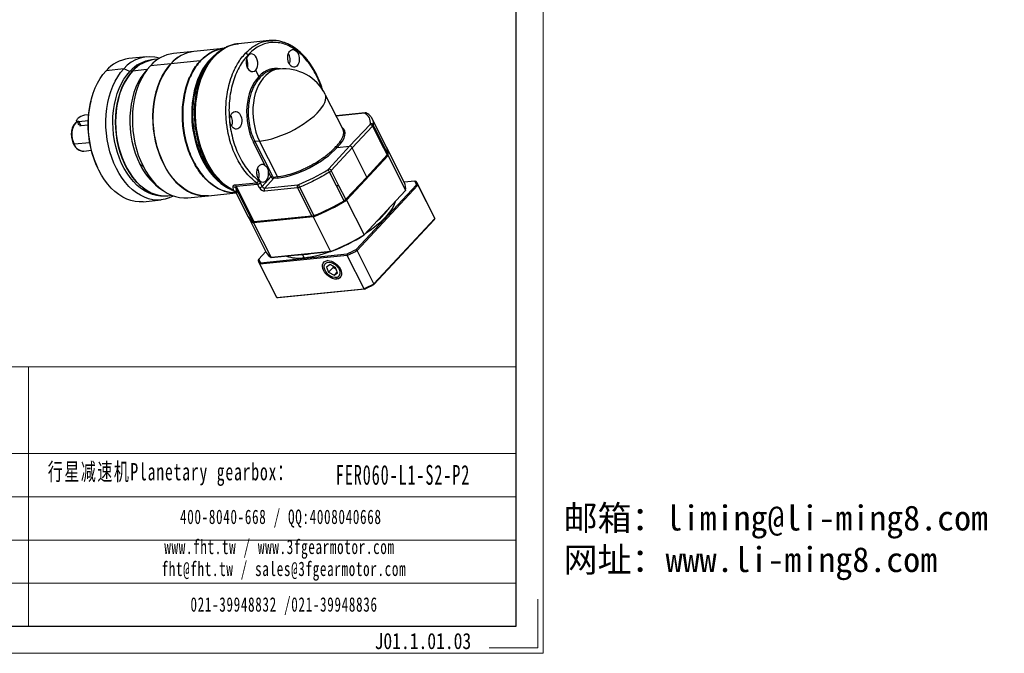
# Model space of a CAD drawing. Header units: millimetres. Extents: x 821 to 1414, y 1003 to 1351.
# Tile 7 of 8: x 1200 to 1414, y 1003 to 1140. Entities that reach past the tile are written whole.
import ezdxf

# ---------------------------------------------------------------- set-up
doc = ezdxf.new("R2010")
doc.units = ezdxf.units.MM
doc.layers.get('0').update_dxf_attribs({"lineweight": 18})
for name, color, linetype, lineweight in [('6文字层', 3, 'Continuous', 35), ('SLD-0', 7, 'Continuous', 18), ('图框_外框线', 7, 'Continuous', 18), ('尺寸线', 7, 'Continuous', 18)]:
    doc.layers.add(name, color=color, linetype=linetype, lineweight=lineweight)
doc.styles.add('标准', font='txt', dxfattribs={"width": 0.667})
doc.styles.add('样式 1', font='txt', dxfattribs={"width": 0.8})

# ---------------------------------------------------------------- blocks, each defined once
blk = doc.blocks.new('FG60L1')
at = {"color": 0, "linetype": 'Continuous', "lineweight": 25}
for p, q in [((51.87, 31.8), (41.48, 30.75)), ((53.22, 31.82), (51.86, 31.8)), ((26.34, 28.1), (19.43, 27.4)), ((36.37, 29.11), (26.42, 28.1)), ((44.83, 26.79), (44.75, 26.94)), ((10.35, 26.29), (4.35, 25.69)), ((18.54, 23.97), (11.64, 23.28)), ((12.86, 25.34), (12.02, 25.26)), ((14.21, 25.48), (12.94, 25.35)), ((28.55, 24.95), (18.59, 23.94)), ((28.66, 24.96), (28.55, 24.95)), ((32.75, 26.11), (32.08, 25.38)), ((32.86, 26.22), (32.74, 26.07)), ((32.97, 26.34), (32.86, 26.22)), ((44.29, 25.64), (44.24, 25.74)), ((2.62, 22.2), (-3.38, 21.6)), ((4.67, 21.37), (2.62, 22.2)), ((5.51, 21.45), (4.67, 21.37)), ((10.43, 21.95), (5.59, 21.46)), ((11.52, 23.15), (10.31, 21.83)), ((48.43, 19.65), (47.34, 21.83)), ((55.26, 22.16), (53.76, 22.01)), ((53.89, 21.99), (53.76, 21.98)), ((76.95, 1.61), (70.9, 13.58)), ((-8.54, 11.36), (-8.58, 11.18)), ((0.69, 11.73), (0.68, 11.67)), ((84.42, 7.28), (74.59, 6.29)), ((84.19, 7.17), (74.63, 6.2)), ((84.41, 7.28), (84.42, 7.28)), ((-13.35, 4.6), (-12.65, 3.21)), ((-12.65, 4.4), (-9.45, 4.72)), ((-11.88, 2.87), (-12.65, 4.4)), ((-9.33, 6.62), (-10.71, 6.48)), ((38.61, 4.39), (38.57, 4.78)), ((91.71, -4.33), (86.84, 5.32)), ((-9.48, 3.11), (-11.88, 2.87)), ((79.18, -3.99), (86.11, 3.31)), ((86.98, 2.75), (80.05, -4.56)), ((86.98, 2.75), (89.58, -2.4)), ((86.98, 2.75), (86.98, 2.75)), ((-8.93, -2.8), (-14.22, -3.33)), ((50.6, -10.63), (46.59, -2.68)), ((48.66, -2.29), (47.06, -2.45)), ((47.06, -2.45), (52.98, -14.17)), ((54.74, -14.32), (48.66, -2.29)), ((89.58, -2.4), (91.88, -6.96)), ((92.11, -6.54), (89.6, -1.56)), ((-10.96, -5.63), (-8.38, -5.37)), ((72.09, -11.72), (79.18, -3.99)), ((80.05, -4.56), (72.96, -12.29)), ((74.98, -4.41), (79.18, -3.99)), ((85.05, -14.46), (80.05, -4.56)), ((97.78, -16.36), (91.83, -4.57)), ((2.84, -9.82), (2.87, -9.87)), ((16.11, -9.99), (16.04, -10.02)), ((92.2, -7.18), (78.15, -22.24)), ((91.88, -6.96), (85.05, -14.46)), ((92.2, -7.18), (98.15, -18.97)), ((-6.33, -11.18), (-6.25, -11.35)), ((8.07, -10.13), (9.14, -10.72)), ((47.66, -13.21), (47.69, -13.6)), ((48.13, -11.84), (47.93, -11.5)), ((52.51, -14.41), (51.66, -12.73)), ((74.76, -17.47), (72.38, -12.75)), ((75.56, -17.43), (72.96, -12.29)), ((40.34, -17.11), (47.58, -16.38)), ((48.91, -16.4), (49.54, -17.64)), ((49.54, -17.64), (52.51, -14.41)), ((53.38, -14.97), (50.41, -18.2)), ((54.71, -14.84), (53.38, -14.97)), ((53.41, -14.46), (54.74, -14.32)), ((85.05, -14.46), (77.87, -22)), ((101.28, -15.87), (97.72, -16.23)), ((107.74, -27.76), (102.04, -16.47)), ((14.32, -17.84), (15.76, -18.89)), ((31.35, -20.77), (40.65, -19.83)), ((36.36, -16.97), (37.16, -17.55)), ((39.5, -18.96), (40.03, -19.21)), ((39.76, -18.97), (39.71, -17.63)), ((40.11, -19.26), (40.32, -19.39)), ((40.58, -19.61), (40.77, -19.88)), ((40.59, -18.2), (46.35, -29.61)), ((40.59, -18.2), (40.8, -19.65)), ((40.66, -19.7), (44.84, -27.99)), ((40.77, -19.88), (40.7, -19.74)), ((40.73, -17.59), (47.97, -16.86)), ((46.82, -29.67), (40.73, -17.59)), ((48.6, -18.11), (47.97, -16.86)), ((61.51, -18.11), (50.34, -19.24)), ((50.41, -18.2), (61.58, -17.08)), ((61.51, -18.11), (66.36, -27.7)), ((62.22, -17.92), (67.06, -27.52)), ((77.28, -22.46), (74.76, -17.47)), ((77.87, -22), (75.56, -17.43)), ((81.37, -38.99), (101.83, -17.04)), ((102.34, -17.24), (81.73, -39.35)), ((98.11, -19.05), (84.09, -34.08)), ((84.1, -34.03), (98.15, -18.97)), ((102.34, -17.24), (108.04, -28.53)), ((9.24, -22.81), (15.24, -22.21)), ((16.67, -20.86), (17.51, -20.77)), ((17.59, -20.77), (18.86, -20.64)), ((24.36, -21.48), (31.27, -20.78)), ((78.15, -22.24), (84.1, -34.03)), ((44.97, -28.23), (50.92, -40.02)), ((66.8, -27.92), (46.63, -29.95)), ((46.63, -29.95), (52.58, -41.74)), ((66.36, -27.7), (46.82, -29.67)), ((66.8, -27.92), (72.75, -39.71)), ((107.84, -28.95), (87.38, -50.9)), ((87.43, -50.64), (108.04, -28.53)), ((50.78, -39.74), (48.37, -42.32)), ((52.58, -41.74), (72.75, -39.71)), ((72.8, -39.73), (52.67, -41.76)), ((87.43, -50.64), (81.73, -39.35)), ((78.37, -41.03), (48.78, -44.01)), ((48.92, -43.48), (78.3, -40.52)), ((63.35, -40.68), (63.34, -40.86)), ((63.81, -41.79), (63.34, -40.86)), ((71.94, -42.87), (71.64, -42.78)), ((84.07, -52.32), (78.37, -41.03)), ((48.48, -43.51), (54.18, -54.8)), ((54.48, -55.3), (48.78, -44.01)), ((70.75, -45.89), (70.83, -46.06)), ((72.54, -44.12), (71.39, -44.95)), ((71.39, -44.95), (72.07, -46.75)), ((72.07, -46.75), (73.63, -45.08)), ((74.37, -45.08), (72.54, -44.12)), ((73.45, -44.6), (73.63, -45.08)), ((73.63, -45.08), (74.55, -45.56)), ((73.92, -44.85), (73.79, -44.97)), ((73.9, -47.71), (74.94, -46.6)), ((75.05, -46.88), (74.37, -45.08)), ((74.55, -45.56), (74.55, -45.56)), ((74.88, -44.71), (75.2, -44.42)), ((72.07, -46.75), (73.9, -47.71)), ((73.25, -48.31), (73.42, -48.37)), ((73.9, -47.71), (75.05, -46.88)), ((74.83, -48.6), (74.8, -49.05)), ((54.48, -55.3), (84.07, -52.32)), ((84.31, -52.43), (54.93, -55.39))]:
    blk.add_line(p, q, dxfattribs=at)
at = {"color": 0, "linetype": 'Continuous', "lineweight": 25, "flags": 128}
for points in [[(39.76, -18.97), (38.37, -18.16), (37.02, -17.18), (35.72, -16.04), (34.48, -14.75), (33.31, -13.31), (32.21, -11.74), (31.21, -10.04), (30.29, -8.24), (29.48, -6.34), (28.77, -4.36), (28.17, -2.3), (27.69, -0.2), (27.32, 1.95), (27.08, 4.12), (26.95, 6.29), (26.95, 8.46), (27.08, 10.61), (27.33, 12.72), (27.7, 14.77), (28.18, 16.75), (28.78, 18.65), (29.49, 20.45), (30.31, 22.15), (31.23, 23.72), (32.24, 25.15), (33.33, 26.44), (34.5, 27.58), (35.74, 28.56), (37.04, 29.37), (38.39, 30), (39.79, 30.45), (41.21, 30.72), (41.48, 30.75)], [(26.19, -9), (25.35, -7.18), (24.61, -5.26), (23.97, -3.28), (23.46, -1.23), (23.05, 0.87), (22.77, 2.99), (22.62, 5.13), (22.59, 7.26), (22.68, 9.37), (22.89, 11.45), (23.23, 13.48), (23.69, 15.43), (24.26, 17.31), (24.95, 19.09), (25.74, 20.76), (26.63, 22.31), (27.62, 23.73), (28.69, 25), (29.85, 26.11), (31.07, 27.06), (32.35, 27.85), (33.68, 28.45), (35.05, 28.88), (36.45, 29.12), (36.48, 29.12)], [(33.38, 26.82), (32.32, 25.88), (31.2, 24.69), (30.17, 23.34), (29.23, 21.85), (28.38, 20.23), (27.64, 18.5), (27.01, 16.66), (26.49, 14.73), (26.1, 12.73), (25.82, 10.66), (25.67, 8.56), (25.64, 6.42), (25.74, 4.28), (25.97, 2.14), (26.32, 0.02), (26.78, -2.05), (27.37, -4.08), (28.06, -6.03), (28.87, -7.9), (29.77, -9.68), (30.77, -11.34), (31.85, -12.87), (33.02, -14.27), (34.25, -15.52), (35.54, -16.61), (36.88, -17.54), (38.24, -18.29)], [(18.54, 23.97), (17.47, 22.7), (16.49, 21.29), (15.59, 19.74), (14.8, 18.07), (14.11, 16.29), (13.54, 14.41), (13.08, 12.45), (12.74, 10.43), (12.53, 8.35), (12.44, 6.24), (12.47, 4.1), (12.63, 1.97), (12.91, -0.16), (13.31, -2.25), (13.82, -4.3), (14.46, -6.29), (15.2, -8.2), (16.04, -10.02)], [(31.35, -20.77), (30.02, -20.82), (28.59, -20.7), (27.16, -20.39), (25.75, -19.89), (24.36, -19.22), (23.01, -18.37), (21.7, -17.36), (20.45, -16.18), (19.26, -14.85), (18.14, -13.39), (17.1, -11.79), (16.16, -10.07), (15.31, -8.26), (14.56, -6.34), (13.93, -4.36), (13.41, -2.31), (13, -0.22), (12.72, 1.9), (12.56, 4.04), (12.52, 6.17), (12.61, 8.29), (12.82, 10.37), (13.15, 12.39), (13.61, 14.35), (14.18, 16.23), (14.86, 18.02), (15.65, 19.69), (16.54, 21.25), (17.52, 22.67), (18.59, 23.94)], [(16.19, -9.95), (15.35, -8.14), (14.61, -6.23), (13.98, -4.25), (13.46, -2.21), (13.06, -0.13), (12.78, 1.98), (12.63, 4.11), (12.6, 6.23), (12.69, 8.34), (12.9, 10.4), (13.24, 12.42), (13.69, 14.37), (14.27, 16.24), (14.95, 18.01), (15.74, 19.67), (16.63, 21.22), (17.61, 22.62), (18.5, 23.7)], [(9.24, -22.81), (7.87, -22.86), (6.46, -22.73), (5.04, -22.42), (3.64, -21.92), (2.26, -21.25), (0.92, -20.4), (-0.38, -19.39), (-1.62, -18.22), (-2.8, -16.89), (-3.9, -15.43), (-4.93, -13.84), (-5.86, -12.14), (-6.7, -10.33), (-7.44, -8.43), (-8.07, -6.46), (-8.58, -4.43), (-8.98, -2.35), (-9.26, -0.24), (-9.41, 1.88), (-9.44, 4), (-9.35, 6.09), (-9.14, 8.15), (-8.8, 10.16), (-8.35, 12.11), (-7.78, 13.97), (-7.1, 15.74), (-6.31, 17.4), (-5.42, 18.93), (-4.45, 20.34), (-3.38, 21.6)], [(19.48, -20.87), (19.35, -20.95), (18.03, -21.55), (16.67, -21.97), (15.28, -22.21), (13.87, -22.26), (12.46, -22.13), (11.04, -21.81), (9.64, -21.32), (8.26, -20.64), (6.92, -19.8), (5.62, -18.78), (4.38, -17.61), (3.2, -16.29), (2.1, -14.83), (1.07, -13.24), (0.14, -11.53), (-0.7, -9.73), (-1.44, -7.83), (-2.07, -5.85), (-2.58, -3.82), (-2.98, -1.74), (-3.26, 0.37), (-3.41, 2.49), (-3.44, 4.6), (-3.35, 6.7), (-3.14, 8.76), (-2.8, 10.77), (-2.35, 12.71), (-1.78, 14.58), (-1.1, 16.34), (-0.31, 18), (0.57, 19.54), (1.55, 20.94), (2.62, 22.2)], [(16.67, -20.86), (16.48, -20.88), (15.1, -20.9), (13.71, -20.73), (12.33, -20.38), (10.97, -19.84), (9.63, -19.13), (8.33, -18.25), (7.08, -17.2), (5.89, -16), (4.76, -14.65), (3.72, -13.17), (2.76, -11.56), (1.89, -9.84), (1.12, -8.02), (0.46, -6.12), (-0.09, -4.15), (-0.53, -2.14), (-0.84, -0.08), (-1.03, 1.99), (-1.1, 4.06), (-1.04, 6.12), (-0.86, 8.14), (-0.56, 10.12), (-0.13, 12.03), (0.4, 13.87), (1.06, 15.61), (1.82, 17.24), (2.68, 18.75), (3.63, 20.13), (4.67, 21.37)], [(5.51, 21.45), (4.47, 20.22), (3.51, 18.84), (2.65, 17.33), (1.9, 15.69), (1.24, 13.95), (0.7, 12.12), (0.28, 10.2), (-0.02, 8.23), (-0.2, 6.2), (-0.26, 4.14), (-0.19, 2.07), (0, 0), (0.31, -2.05), (0.75, -4.07), (1.3, -6.04), (1.96, -7.93), (2.73, -9.75), (3.59, -11.47), (4.56, -13.08), (5.6, -14.57), (6.73, -15.92), (7.92, -17.12), (9.17, -18.17), (10.47, -19.05), (11.81, -19.76), (13.17, -20.29), (14.55, -20.64), (15.94, -20.81), (17.32, -20.79), (17.51, -20.77)], [(5.59, 21.46), (4.55, 20.23), (3.6, 18.85), (2.74, 17.34), (1.98, 15.7), (1.33, 13.96), (0.79, 12.13), (0.37, 10.21), (0.06, 8.23), (-0.12, 6.21), (-0.18, 4.15), (-0.11, 2.08), (0.08, 0.01), (0.4, -2.04), (0.83, -4.06), (1.38, -6.03), (2.04, -7.93), (2.81, -9.74), (3.68, -11.46), (4.64, -13.07), (5.69, -14.56), (6.81, -15.91), (8, -17.11), (9.25, -18.16), (10.55, -19.04), (11.89, -19.75), (13.26, -20.28), (14.64, -20.64), (16.02, -20.8), (17.4, -20.78), (17.59, -20.77)], [(10.31, 21.83), (9.36, 20.68), (8.38, 19.25), (7.5, 17.68), (6.73, 15.99), (6.08, 14.18), (5.54, 12.28), (5.13, 10.3), (4.84, 8.25), (4.69, 6.15), (4.67, 4.03), (4.78, 1.9), (5.02, -0.23), (5.38, -2.33), (5.88, -4.39), (6.49, -6.39), (7.23, -8.3), (8.07, -10.13)], [(11.64, 23.28), (10.57, 22.01), (9.58, 20.59), (8.69, 19.04), (7.89, 17.37), (7.21, 15.59), (6.63, 13.71), (6.18, 11.76), (5.84, 9.73), (5.62, 7.65), (5.53, 5.54), (5.56, 3.41), (5.72, 1.27), (6, -0.85), (6.4, -2.95), (6.92, -5), (7.55, -6.98), (8.29, -8.9), (9.14, -10.72)], [(55.26, 22.16), (54.87, 22.11), (53.76, 21.84), (52.7, 21.39), (51.68, 20.76), (50.72, 19.97), (49.84, 19.02), (49.03, 17.92), (48.32, 16.69), (47.71, 15.34), (47.2, 13.89), (46.81, 12.35), (46.54, 10.74), (46.38, 9.08), (46.35, 7.39), (46.45, 5.69), (46.66, 3.99), (46.99, 2.33), (47.44, 0.72), (48, -0.83), (48.66, -2.29)], [(48.66, -2.29), (49.98, -2.11), (51.38, -1.83), (52.84, -1.45), (54.35, -0.98), (55.89, -0.42), (57.44, 0.22), (58.98, 0.93), (60.5, 1.71), (61.97, 2.54), (63.39, 3.42), (64.73, 4.34), (65.97, 5.28), (67.11, 6.24), (68.13, 7.19), (69.01, 8.14), (69.76, 9.07), (70.35, 9.97), (70.78, 10.83), (71.05, 11.64), (71.15, 12.39), (71.09, 13.07), (70.9, 13.58)], [(85.14, 7.13), (85.19, 7.1), (85.2, 7.09)], [(-13.22, 4.34), (-13.68, 3.93), (-14.17, 3.28), (-14.56, 2.49), (-14.83, 1.58), (-14.97, 0.6), (-14.97, -0.43), (-14.85, -1.45), (-14.59, -2.43), (-14.22, -3.33)], [(-12.65, 4.4), (-12.91, 4.39), (-13.11, 4.42), (-13.27, 4.49), (-13.36, 4.6), (-13.38, 4.74), (-13.34, 4.91), (-13.24, 5.1), (-13.08, 5.3)], [(89.6, -1.56), (88.26, 1.08), (87.21, 3.16)], [(40.67, -19.81), (40.03, -19.81), (38.61, -19.68), (37.18, -19.36), (35.77, -18.86), (34.38, -18.18), (33.03, -17.32), (31.72, -16.3), (30.47, -15.12), (29.28, -13.79), (28.17, -12.32), (27.14, -10.72), (26.19, -9)], [(9.14, -10.72), (10.08, -12.44), (11.11, -14.04), (12.23, -15.51), (13.42, -16.84), (14.67, -18.02), (15.98, -19.05), (17.33, -19.9), (18.72, -20.58), (20.13, -21.08), (21.55, -21.4), (22.98, -21.53), (24.36, -21.48)], [(16.04, -10.02), (16.99, -11.74), (18.02, -13.34), (19.13, -14.82), (20.32, -16.15), (21.57, -17.33), (22.88, -18.35), (24.23, -19.2), (25.62, -19.88), (27.03, -20.38), (28.46, -20.7), (29.89, -20.83), (31.27, -20.78)], [(98.15, -18.97), (98.13, -19.01), (98.11, -19.05)], [(94.68, -22.73), (94.65, -22.81), (94.3, -23.78), (93.79, -24.79), (93.12, -25.84), (92.29, -26.93), (91.32, -28.04), (90.21, -29.17), (88.97, -30.3), (87.61, -31.42), (86.14, -32.53), (84.58, -33.61), (84.44, -33.71)], [(84.09, -34.08), (84.1, -34.05), (84.1, -34.03)], [(72.75, -39.71), (72.78, -39.72), (72.8, -39.73)], [(52.67, -41.76), (52.62, -41.75), (52.58, -41.74)], [(63.34, -40.86), (61.89, -40.96), (60.59, -40.96)], [(66.46, -40.37), (64.88, -40.66), (63.34, -40.86)], [(74.8, -49.05), (74.13, -49.03), (73.42, -48.86), (72.7, -48.54), (72, -48.09), (71.36, -47.53), (70.82, -46.89), (70.4, -46.2), (70.12, -45.5), (69.99, -44.81), (70.03, -44.19), (70.22, -43.64), (70.57, -43.22), (71.05, -42.93), (71.64, -42.78)], [(71.56, -47.13), (71.07, -46.49), (70.73, -45.81), (70.55, -45.14), (70.56, -44.52), (70.76, -44), (71.11, -43.6), (71.62, -43.37), (72.23, -43.31), (72.91, -43.43), (73.61, -43.71), (74.28, -44.15), (74.88, -44.71)], [(71.64, -42.78), (72.31, -42.8), (73.02, -42.97), (73.74, -43.29), (74.44, -43.74), (75.08, -44.3), (75.62, -44.94), (76.04, -45.63), (76.33, -46.34), (76.45, -47.02), (76.41, -47.65), (76.22, -48.19), (75.87, -48.61), (75.39, -48.91), (74.8, -49.05)], [(74.88, -44.71), (75.37, -45.34), (75.71, -46.02), (75.89, -46.69), (75.88, -47.31), (75.69, -47.83), (75.33, -48.23), (74.82, -48.46), (74.21, -48.52), (73.53, -48.41), (72.83, -48.12), (72.16, -47.68), (71.56, -47.13)]]:
    blk.add_lwpolyline(points, dxfattribs=at)
at = {"color": 0, "linetype": 'Continuous', "lineweight": 25}
for centre, radius, start, end in [((20.97, 15.06), 12.44, 97.1347, 138.6383), ((27.88, 15.75), 12.44, 97.1347, 138.6383), ((27.84, 16), 12.19, 96.6756, 139.3306), ((54.89, 25.25), 4.17, 340.0121, 31.8897), ((5.75, 13.69), 12.08, 96.6533, 139.1198), ((11.47, 14.71), 11.6, 73.4934, 139.7638), ((13.47, 13.63), 11.71, 97.0972, 138.6758), ((14.31, 13.72), 11.71, 97.0972, 138.6758), ((14.39, 13.72), 11.71, 97.0972, 138.6758), ((40.45, 23.74), 4.28, 343.3125, 26.3325), ((56.84, 6.49), 15.75, 26.7858, 95.7611), ((25.34, 3.31), 34.83, 166.9329, 204.5894), ((33.27, 4.11), 33.46, 166.9329, 204.5894), ((84.47, 6.91), 0.374, 98.4388, 137.5667), ((84.78, 6.57), 0.671, 57.5573, 122.2723), ((-10.08, 2.28), 4.25, 98.3934, 134.7165), ((35.34, 4.27), 4.16, 338.7358, 32.4134), ((86.52, 2.79), 0.788, 28.6429, 112.0239), ((86.11, 2.35), 0.963, 24.5011, 89.7394), ((-14.28, -3.12), 0.217, 221.6891, 286.492), ((-10.94, -2.15), 3.49, 199.8969, 269.6054), ((47.18, -3.29), 0.853, 98.4321, 134.3015), ((87.95, -6.16), 4.18, 354.7235, 26.0252), ((88, -6.44), 4.26, 350.0336, 27.8653), ((91.35, -6.4), 0.776, 313.3196, 349.3954), ((27.19, -1.02), 21.18, 205.4737, 232.5739), ((44.34, -13.72), 4.23, 339.1446, 26.4952), ((69.88, -13.96), 2.78, 25.8893, 46.2121), ((72.06, -12.73), 1.01, 26.1488, 88.1089), ((47.36, -15.4), 1.01, 282.772, 344.1137), ((47.72, -15.17), 1.71, 278.4321, 314.3015), ((53.1, -15.02), 0.853, 98.4321, 134.3015), ((52.98, -14.69), 0.489, 324.2836, 27.989), ((54.31, -14.55), 0.489, 324.2836, 27.989), ((93.92, -18.23), 4.29, 350.1046, 25.833), ((97.78, -18.23), 4.22, 16.3671, 33.944), ((98.22, -18.4), 4.28, 15.6469, 34.6643), ((39.47, -18.2), 1.39, 25.6979, 51.285), ((48.35, -16.42), 1.71, 278.4321, 314.3015), ((51.21, -18.78), 0.979, 144.2836, 207.989), ((62.38, -17.65), 0.979, 144.2836, 207.989), ((64.17, -16.81), 2.25, 184.329, 209.5185), ((41.88, 36.13), 68.73, 291.2544, 301.8555), ((41.68, 36.54), 68.91, 291.6181, 301.1077), ((75.81, -19.96), 2.89, 300.3944, 315.2492), ((72.22, -10.03), 25.28, 309.9879, 324.0154), ((48.55, -26.05), 4.19, 207.6004, 238.268), ((48.69, -26.3), 4.19, 205.5717, 240.653), ((46.69, -28.92), 0.767, 243.7883, 280.1462), ((66.02, -25), 2.72, 277.0114, 292.3945), ((103.89, -29.7), 4.31, 15.679, 26.7487), ((47.83, 24.35), 68.73, 291.2544, 301.8555), ((47.94, 24.14), 68.54, 291.2719, 301.838), ((54.68, -38.04), 4.25, 207.7425, 240.4713), ((59.25, -3.94), 38.13, 276.8552, 289.9303), ((44.67, 30.6), 78.67, 295.3065, 297.8034), ((44.45, 31.04), 79.65, 295.2035, 297.9064), ((52.3, -41.58), 4.28, 195.6469, 214.6643), ((52.42, -41.13), 4.22, 196.3671, 213.944), ((61.85, -29.57), 12.37, 250.6054, 279.0715), ((75.81, -43.12), 2.74, 213.7556, 222.4208), ((75.87, -43.08), 2.81, 222.2268, 241.9806), ((50.15, 19.75), 79.65, 295.2035, 297.9064), ((50.69, 18.69), 78.67, 295.3065, 297.8034), ((57.99, -52.87), 4.27, 206.7956, 214.678)]:
    blk.add_arc(centre, radius, start, end, dxfattribs=at)
for centre, major_axis, ratio, start_param, end_param in [((46.09, 24.31), (-0.27, 2.99), 0.673394, 0.534036, 3.675629), ((46.09, 24.31), (-0.34, 2.98), 0.650773, 3.660124, 6.801717), ((55.16, 6.31), (-1.8, 16.02), 0.650773, 6.05863, 6.801311), ((55.17, 6.32), (-1.43, 16.06), 0.673394, 0.534442, 2.104832), ((83.8, 6.76), (0.666, 0.325), 0.364845, 0.221979, 0.779556), ((62.97, -5.62), (22.92, 11.19), 0.364845, 6.067264, 6.505164), ((85.55, 3.25), (0.666, 0.325), 0.364845, 5.509398, 6.068178), ((62.96, -5.63), (14.49, 7.07), 0.364845, 5.492351, 6.502778), ((62.96, -5.62), (14.3, 7.46), 0.387466, 3.911015, 5.481405), ((79.49, -4.61), (0.548, -0.512), 0.648275, 1.054443, 2.624935), ((49.68, -13.19), (-0.27, 2.99), 0.673394, 5.683802, 11.092233), ((62.95, -5.64), (22.61, 11.8), 0.387466, 4.468592, 4.906491), ((71.54, -11.77), (0.657, 0.343), 0.387466, 4.905528, 5.464629), ((47.72, -17.65), (-0.2, 2.23), 0.673394, 5.246425, 5.735602), ((53.26, -14.15), (0.274, -0.256), 0.648275, 4.196036, 5.766528), ((49.72, -17.99), (1.1, -1.02), 0.648275, 4.196036, 5.766528), ((61.96, -16.65), (0.657, 0.343), 0.387466, 3.911015, 4.468592)]:
    blk.add_ellipse(centre, major_axis=major_axis, ratio=ratio, start_param=start_param, end_param=end_param, dxfattribs=at)
for centre, major_axis, ratio in [((60.16, 25.78), (-0.34, 2.98), 0.650773), ((40.6, 4.8), (-0.27, 2.99), 0.673394)]:
    blk.add_ellipse(centre, major_axis=major_axis, ratio=ratio, dxfattribs=at)
for points, knots in [([(41.24, 30.71), (41.01, 30.68), (40.31, 30.61), (39.16, 30.31), (37.81, 29.82), (36.51, 29.17), (35.25, 28.37), (34.1, 27.47), (33.41, 26.77), (33.08, 26.45)], [0, 0, 0, 0, 0.07825, 0.234183, 0.390239, 0.546785, 0.704099, 0.862328, 1, 1, 1, 1]), ([(43.88, 27.51), (44.37, 28.01), (45.33, 28.98), (46.89, 30.1), (48.69, 31.05), (50.35, 31.64), (51.51, 31.72), (51.88, 31.75)], [0, 0, 0, 0, 0.209437, 0.410479, 0.603125, 0.876221, 1, 1, 1, 1]), ([(69.75, 15.37), (69.45, 16.25), (68.81, 18.12), (67.56, 20.75), (66.08, 23.24), (64.41, 25.45), (62.59, 27.34), (60.65, 28.89), (58.62, 30.06), (56.53, 30.84), (54.42, 31.21), (52.32, 31.17), (50.26, 30.72), (48.3, 29.86), (46.43, 28.63), (45.31, 27.51), (44.75, 26.94)], [0, 0, 0, 0, 0.0647, 0.136641, 0.208582, 0.280523, 0.352466, 0.424409, 0.496354, 0.5683, 0.640247, 0.712196, 0.784146, 0.856096, 0.928048, 1, 1, 1, 1]), ([(51.88, 31.75), (52.25, 31.82), (52.68, 31.9), (53.12, 31.85), (53.17, 31.84)], [0, 0, 0, 0, 0.881654, 1, 1, 1, 1]), ([(70.13, 14.78), (70.09, 14.94), (69.9, 15.59), (69.51, 16.72), (69.02, 18.01), (68.54, 19.12), (68, 20.29), (67.26, 21.7), (66.28, 23.32), (65.18, 24.88), (63.88, 26.44), (62.44, 27.89), (60.86, 29.17), (59.57, 29.99), (58.57, 30.51), (57.76, 30.88), (56.75, 31.27), (55.42, 31.63), (54.2, 31.85), (53.43, 31.82), (53.22, 31.82)], [0, 0, 0, 0, 0.016126, 0.066697, 0.118688, 0.154336, 0.18959, 0.2506, 0.320452, 0.391054, 0.460509, 0.549842, 0.632493, 0.708654, 0.74446, 0.779996, 0.827798, 0.891113, 0.969952, 1, 1, 1, 1]), ([(28.55, 24.95), (29.12, 25.51), (30.26, 26.64), (32.17, 27.88), (34.19, 28.7), (35.61, 29.1), (36.34, 29.1), (36.37, 29.1)], [0, 0, 0, 0, 0.24751, 0.49502, 0.74253, 0.99004, 1, 1, 1, 1]), ([(36.49, 29.11), (36.46, 29.11), (35.72, 29.11), (34.3, 28.71), (32.28, 27.89), (30.37, 26.65), (29.23, 25.52), (28.66, 24.96)], [0, 0, 0, 0, 0.00996, 0.25747, 0.50498, 0.75249, 1, 1, 1, 1]), ([(47.58, -16.38), (46.92, -15.83), (45.58, -14.73), (43.75, -12.64), (42.1, -10.25), (40.64, -7.59), (39.42, -4.69), (38.67, -2.3), (38.23, -0.53), (37.99, 0.54), (37.79, 1.62), (37.62, 2.71), (37.47, 3.8), (37.32, 5.34), (37.21, 7.4), (37.25, 10.05), (37.51, 12.92), (38.04, 15.94), (38.9, 19.03), (39.99, 21.73), (41.2, 24), (42.43, 25.88), (43.39, 26.96), (43.88, 27.51)], [0, 0, 0, 0, 0.062242, 0.124555, 0.186937, 0.24939, 0.311913, 0.374507, 0.395401, 0.416302, 0.437212, 0.458129, 0.479054, 0.499987, 0.545605, 0.596047, 0.65131, 0.711394, 0.776298, 0.84602, 0.895203, 0.94653, 1, 1, 1, 1]), ([(44.75, 26.94), (44.2, 26.31), (43.09, 25.05), (41.68, 22.76), (40.48, 20.22), (39.52, 17.44), (38.82, 14.48), (38.39, 11.39), (38.24, 8.21), (38.37, 5), (38.78, 1.81), (39.46, -1.31), (40.4, -4.3), (41.58, -7.11), (42.99, -9.7), (44.6, -12.02), (46.38, -14.06), (47.68, -15.14), (48.33, -15.67)], [0, 0, 0, 0, 0.062506, 0.125011, 0.187516, 0.25002, 0.312523, 0.375024, 0.437525, 0.500024, 0.562522, 0.62502, 0.687516, 0.750012, 0.812509, 0.875005, 0.937502, 1, 1, 1, 1]), ([(43.88, 27.51), (43.96, 27.51), (44.07, 27.5), (44.24, 27.44), (44.41, 27.35), (44.56, 27.22), (44.68, 27.07), (44.73, 26.99), (44.75, 26.94)], [0, 0, 0, 0, 0.239238, 0.368019, 0.499537, 0.739801, 0.869249, 1, 1, 1, 1]), ([(39.79, -19.78), (39.61, -19.78), (38.72, -19.8), (37.11, -19.43), (35, -18.65), (32.95, -17.43), (31, -15.84), (29.18, -13.9), (27.53, -11.65), (26.08, -9.11), (24.84, -6.34), (23.84, -3.38), (23.1, -0.28), (22.62, 2.9), (22.43, 6.12), (22.51, 9.3), (22.88, 12.41), (23.52, 15.39), (24.42, 18.18), (25.57, 20.74), (26.93, 23.05), (28.01, 24.31), (28.55, 24.95)], [0, 0, 0, 0, 0.012972, 0.064921, 0.11687, 0.168819, 0.220768, 0.272716, 0.324665, 0.376614, 0.428563, 0.480512, 0.532461, 0.584409, 0.636358, 0.688307, 0.740256, 0.792205, 0.844154, 0.896102, 0.948051, 1, 1, 1, 1]), ([(28.66, 24.96), (28.12, 24.32), (27.04, 23.06), (25.68, 20.75), (24.53, 18.2), (23.63, 15.4), (22.99, 12.42), (22.63, 9.32), (22.54, 6.13), (22.74, 2.91), (23.21, -0.27), (23.95, -3.37), (24.95, -6.33), (26.19, -9.1), (27.64, -11.63), (29.29, -13.89), (31.11, -15.83), (33.06, -17.42), (35.11, -18.63), (37.22, -19.43), (39.08, -19.82), (40.2, -19.77), (40.62, -19.76)], [0, 0, 0, 0, 0.051055, 0.102109, 0.153164, 0.204219, 0.255274, 0.306328, 0.357383, 0.408438, 0.459493, 0.510547, 0.561602, 0.612657, 0.663712, 0.714766, 0.765821, 0.816876, 0.867931, 0.918985, 0.97004, 1, 1, 1, 1]), ([(33.37, -14.22), (32.73, -13.44), (31.45, -11.88), (29.81, -9.08), (28.42, -6.02), (27.33, -2.72), (26.56, 0.74), (26.11, 4.29), (26.01, 7.85), (26.25, 11.36), (26.83, 14.74), (27.74, 17.91), (28.95, 20.81), (30.4, 23.36), (31.55, 24.73), (32.11, 25.38)], [0, 0, 0, 0, 0.077316, 0.154633, 0.231949, 0.309266, 0.386582, 0.463899, 0.541215, 0.618532, 0.695848, 0.773165, 0.850481, 0.927798, 1, 1, 1, 1]), ([(32.74, 26.07), (32.18, 25.41), (31.01, 24.03), (29.54, 21.46), (28.29, 18.54), (27.36, 15.34), (26.75, 11.93), (26.47, 8.39), (26.54, 4.79), (26.95, 1.19), (27.68, -2.33), (28.74, -5.69), (30.09, -8.85), (31.72, -11.69), (33.01, -13.58), (33.79, -14.39), (33.89, -14.49)], [0, 0, 0, 0, 0.071412, 0.147902, 0.224392, 0.300882, 0.377372, 0.453862, 0.530352, 0.606843, 0.683333, 0.759823, 0.836313, 0.912803, 0.989293, 1, 1, 1, 1]), ([(53.76, 21.98), (53.52, 21.96), (52.94, 21.91), (52, 21.61), (50.95, 21.12), (49.88, 20.39), (49.21, 19.72), (48.87, 19.37)], [0, 0, 0, 0, 0.134125, 0.328261, 0.537287, 0.761201, 1, 1, 1, 1]), ([(48.87, 19.37), (48.53, 18.98), (47.87, 18.23), (47.04, 16.92), (46.37, 15.58), (45.9, 14.36), (45.57, 13.31), (45.35, 12.45), (45.17, 11.62), (45.03, 10.82), (44.93, 10.07), (44.78, 8.53), (44.75, 6.17), (45.14, 3.05), (45.89, 0.12), (46.67, -1.6), (47.06, -2.45)], [0, 0, 0, 0, 0.079995, 0.155004, 0.225026, 0.29006, 0.330654, 0.369028, 0.405184, 0.43912, 0.470837, 0.500335, 0.630371, 0.756993, 0.880203, 1, 1, 1, 1]), ([(48.87, 19.37), (48.84, 19.37), (48.78, 19.37), (48.71, 19.4), (48.66, 19.42), (48.64, 19.44), (48.63, 19.44), (48.61, 19.46), (48.57, 19.49), (48.49, 19.56), (48.46, 19.62), (48.43, 19.65)], [0, 0, 0, 0, 0.201508, 0.359082, 0.460169, 0.48807, 0.496287, 0.500676, 0.630949, 0.75933, 1, 1, 1, 1]), ([(85.14, 7.13), (85.03, 7.19), (84.81, 7.3), (84.55, 7.29), (84.41, 7.28)], [0, 0, 0, 0, 0.485627, 1, 1, 1, 1]), ([(86.84, 5.32), (86.63, 5.66), (86.22, 6.35), (85.5, 6.87), (85.14, 7.13)], [0, 0, 0, 0, 0.500212, 1, 1, 1, 1]), ([(-13.24, 4.36), (-13.38, 4.27), (-13.71, 4.05), (-14.15, 3.54), (-14.57, 2.87), (-14.89, 2.09), (-15.1, 1.24), (-15.2, 0.32), (-15.18, -0.61), (-15.05, -1.54), (-14.81, -2.44), (-14.57, -2.99), (-14.44, -3.27)], [0, 0, 0, 0, 0.071672, 0.171101, 0.27261, 0.375537, 0.479076, 0.58266, 0.6862, 0.78977, 0.893493, 1, 1, 1, 1]), ([(-12.65, 3.21), (-12.65, 3.22), (-12.75, 3.31), (-12.73, 3.47), (-12.7, 3.63)], [0, 0, 0, 0, 0.026012, 1, 1, 1, 1]), ([(86.83, 5.33), (86.96, 5.02), (87.24, 4.36), (87.22, 3.57), (87.21, 3.16)], [0, 0, 0, 0, 0.481487, 1, 1, 1, 1]), ([(-11.88, 2.87), (-11.97, 2.87), (-12.15, 2.86), (-12.3, 2.91), (-12.37, 2.94)], [0, 0, 0, 0, 0.498371, 1, 1, 1, 1]), ([(74.55, -4.13), (74.88, -3.78), (75.52, -3.09), (76.21, -2.12), (76.71, -1.26), (76.98, -0.58), (77.12, -0.06), (77.18, 0.35), (77.19, 0.7), (77.15, 1.03), (77.07, 1.3), (77.02, 1.51), (76.95, 1.59), (76.93, 1.61)], [0, 0, 0, 0, 0.157742, 0.305652, 0.443729, 0.57197, 0.652016, 0.727686, 0.798981, 0.8659, 0.928443, 0.98661, 1, 1, 1, 1]), ([(-14.44, -3.27), (-14.37, -3.41), (-14.16, -3.8), (-13.73, -4.38), (-13.16, -4.94), (-12.52, -5.36), (-11.85, -5.6), (-11.28, -5.68), (-10.95, -5.62), (-10.84, -5.6)], [0, 0, 0, 0, 0.089892, 0.258472, 0.427716, 0.596162, 0.761945, 0.92357, 1, 1, 1, 1]), ([(89.58, -2.4), (89.61, -2.24), (89.66, -1.94), (89.62, -1.68), (89.6, -1.56)], [0, 0, 0, 0, 0.554154, 1, 1, 1, 1]), ([(54.74, -14.32), (55.51, -14.22), (57.06, -14), (59.71, -13.27), (61.81, -12.5), (63.23, -11.89), (63.96, -11.56), (64.68, -11.21), (65.62, -10.75), (66.81, -10.1), (68.29, -9.23), (69.73, -8.28), (71.08, -7.3), (72.3, -6.32), (73.5, -5.25), (74.19, -4.51), (74.55, -4.13)], [0, 0, 0, 0, 0.11978, 0.242973, 0.369579, 0.401816, 0.434267, 0.466932, 0.499812, 0.561, 0.631054, 0.709974, 0.775, 0.845013, 0.920014, 1, 1, 1, 1]), ([(74.98, -4.41), (74.95, -4.41), (74.89, -4.41), (74.8, -4.38), (74.76, -4.36), (74.73, -4.34), (74.71, -4.32), (74.66, -4.29), (74.6, -4.22), (74.57, -4.17), (74.55, -4.13)], [0, 0, 0, 0, 0.24065, 0.369037, 0.499325, 0.503713, 0.539825, 0.640911, 0.798486, 1, 1, 1, 1]), ([(91.84, -7.02), (91.9, -7.04), (92.02, -7.1), (92.14, -7.15), (92.2, -7.18)], [0, 0, 0, 0, 0.52185, 1, 1, 1, 1]), ([(50.6, -10.63), (50.74, -10.75), (51.02, -10.99), (51.41, -11.5), (51.57, -12.08), (51.63, -12.51), (51.66, -12.73)], [0, 0, 0, 0, 0.250929, 0.50133, 0.750497, 1, 1, 1, 1]), ([(72.38, -12.75), (71.52, -13.26), (69.84, -14.28), (67.25, -15.65), (64.71, -16.88), (63.04, -17.58), (62.22, -17.92)], [0, 0, 0, 0, 0.263479, 0.517972, 0.763479, 1, 1, 1, 1]), ([(36.39, -16.93), (36.07, -16.71), (35, -15.99), (34.04, -14.95), (33.37, -14.22)], [0, 0, 0, 0, 0.303408, 1, 1, 1, 1]), ([(33.89, -14.49), (34.46, -15.12), (35.72, -16.49), (37.59, -17.95), (38.88, -18.6), (39.4, -18.86)], [0, 0, 0, 0, 0.340144, 0.73565, 1, 1, 1, 1]), ([(47.97, -16.86), (47.92, -16.77), (47.81, -16.57), (47.66, -16.45), (47.58, -16.38)], [0, 0, 0, 0, 0.494908, 1, 1, 1, 1]), ([(101.74, -15.96), (101.65, -15.95), (101.5, -15.92), (101.35, -15.89), (101.28, -15.87)], [0, 0, 0, 0, 0.56, 1, 1, 1, 1]), ([(39.71, -17.63), (39.73, -17.52), (39.76, -17.34), (40.02, -17.17), (40.24, -17.13), (40.34, -17.11)], [0, 0, 0, 0, 0.495637, 0.756532, 1, 1, 1, 1]), ([(39.71, -17.63), (39.91, -17.7), (40.26, -17.81), (40.49, -18.08), (40.59, -18.2)], [0, 0, 0, 0, 0.56, 1, 1, 1, 1]), ([(39.76, -18.97), (40, -19.03), (40.43, -19.15), (40.69, -19.5), (40.8, -19.65)], [0, 0, 0, 0, 0.56, 1, 1, 1, 1]), ([(39.76, -18.97), (39.86, -19.07), (40, -19.21), (40.08, -19.24), (40.1, -19.24)], [0, 0, 0, 0, 0.748081, 1, 1, 1, 1]), ([(40.68, -19.73), (40.49, -19.66), (40.18, -19.55), (39.97, -19.26), (39.89, -19.15)], [0, 0, 0, 0, 0.634899, 1, 1, 1, 1]), ([(40.73, -17.59), (40.7, -17.6), (40.64, -17.61), (40.56, -17.67), (40.5, -17.86), (40.55, -18.06), (40.59, -18.2)], [0, 0, 0, 0, 0.092974, 0.193746, 0.438129, 1, 1, 1, 1]), ([(40.8, -19.65), (40.83, -19.75), (40.87, -19.97), (40.8, -19.91), (40.77, -19.88)], [0, 0, 0, 0, 0.502871, 1, 1, 1, 1]), ([(49.54, -17.64), (49.59, -17.72), (49.69, -17.88), (49.92, -18.08), (50.18, -18.2), (50.34, -18.2), (50.41, -18.2)], [0, 0, 0, 0, 0.250039, 0.5, 0.749961, 1, 1, 1, 1]), ([(101.83, -17.04), (101.93, -17.08), (102.1, -17.15), (102.27, -17.21), (102.34, -17.24)], [0, 0, 0, 0, 0.56, 1, 1, 1, 1]), ([(78.15, -22.24), (78.1, -22.19), (78, -22.11), (77.91, -22.02), (77.87, -21.99)], [0, 0, 0, 0, 0.607423, 1, 1, 1, 1]), ([(46.63, -29.95), (46.65, -29.87), (46.67, -29.78), (46.69, -29.68), (46.7, -29.67)], [0, 0, 0, 0, 0.821269, 1, 1, 1, 1]), ([(66.77, -27.6), (66.77, -27.65), (66.78, -27.75), (66.79, -27.86), (66.8, -27.92)], [0, 0, 0, 0, 0.426682, 1, 1, 1, 1]), ([(108.04, -28.53), (108, -28.61), (107.94, -28.75), (107.87, -28.89), (107.84, -28.95)], [0, 0, 0, 0, 0.56, 1, 1, 1, 1]), ([(81.73, -39.35), (81.66, -39.28), (81.54, -39.16), (81.42, -39.04), (81.37, -38.99)], [0, 0, 0, 0, 0.56, 1, 1, 1, 1]), ([(48.37, -42.32), (48.34, -42.39), (48.27, -42.53), (48.21, -42.67), (48.18, -42.73)], [0, 0, 0, 0, 0.56, 1, 1, 1, 1]), ([(78.3, -40.52), (78.31, -40.62), (78.34, -40.78), (78.36, -40.95), (78.37, -41.03)], [0, 0, 0, 0, 0.56, 1, 1, 1, 1]), ([(48.78, -44.01), (48.8, -43.91), (48.85, -43.74), (48.9, -43.56), (48.92, -43.48)], [0, 0, 0, 0, 0.56, 1, 1, 1, 1]), ([(84.07, -52.32), (84.11, -52.34), (84.2, -52.38), (84.28, -52.41), (84.31, -52.43)], [0, 0, 0, 0, 0.56, 1, 1, 1, 1]), ([(87.38, -50.9), (87.39, -50.85), (87.4, -50.76), (87.42, -50.68), (87.43, -50.64)], [0, 0, 0, 0, 0.56, 1, 1, 1, 1]), ([(54.93, -55.39), (54.85, -55.38), (54.7, -55.35), (54.54, -55.32), (54.48, -55.3)], [0, 0, 0, 0, 0.56, 1, 1, 1, 1])]:
    blk.add_open_spline(points, degree=3, knots=knots, dxfattribs=at)
for points in [[(87.21, 3.16), (87.2, 3.1), (87.17, 2.98), (87.05, 2.83), (86.98, 2.75)], [(72.96, -12.29), (72.88, -12.36), (72.72, -12.52), (72.49, -12.67), (72.38, -12.75)], [(53.38, -14.97), (53.3, -14.97), (53.15, -14.96), (52.89, -14.84), (52.66, -14.65), (52.56, -14.49), (52.51, -14.41)], [(62.22, -17.92), (62.09, -17.97), (61.84, -18.06), (61.62, -18.09), (61.51, -18.11)], [(75.56, -17.43), (75.45, -17.44), (75.21, -17.46), (74.91, -17.47), (74.76, -17.47)]]:
    blk.add_open_spline(points, degree=3, dxfattribs=at)

msp = doc.modelspace()

# ---------------------------------------------------------------- linework, layer by layer
at = {"layer": '图框_外框线'}
for p, q in [((864.8783, 1064.6432), (1307.8611, 1064.6432)), ((1202.0347, 1064.6432), (1202.0347, 1008.3762)), ((864.8783, 1045.8669), (1307.8611, 1045.8669)), ((907.3302, 1036.4787), (1307.8611, 1036.4787)), ((907.3302, 1027.0905), (1307.8611, 1027.0905)), ((907.3302, 1017.7024), (1307.8611, 1017.7024))]:
    msp.add_line(p, q, dxfattribs=at)
at = {"layer": '图框_外框线', "color": 3}
msp.add_lwpolyline([(821.3881, 1002.5151), (1313.7222, 1002.5151), (1313.7222, 1350.6657), (821.3881, 1350.6657)], close=True, dxfattribs=at)
at = {"layer": '图框_外框线', "color": 3, "lineweight": 25}
msp.add_lwpolyline([(850.6937, 1008.3762), (1307.8611, 1008.3762), (1307.8611, 1344.8046), (850.6937, 1344.8046)], close=True, dxfattribs=at)
at = {"layer": '图框_外框线', "color": 3}
msp.add_lwpolyline([(1312.55, 1014.2374), (1312.55, 1003.6873), (1302, 1003.6873)], dxfattribs=at)

# ---------------------------------------------------------------- block references
at = {"layer": '尺寸线', "color": 7, "xscale": 0.6400000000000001, "yscale": 0.6400000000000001, "zscale": 0.6400000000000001}
msp.add_blockref('FG60L1', (1221.0311, 1115.0935), dxfattribs=at)

# ---------------------------------------------------------------- texts
at = {"layer": '6文字层', "insert": (1277.1293, 1006.9346), "char_height": 3.5, "width": 43.304423, "attachment_point": 1, "style": '样式 1'}
msp.add_mtext('J01.1.01.03', dxfattribs=at)
at = {"layer": 'SLD-0', "color": 1, "attachment_point": 2, "line_spacing_factor": 1.15057, "style": '标准'}
for s, insert, char_height, width in [('\\T1.1;  行星减速机Planetary gearbox：', (1231.0256, 1043.8027), 3.755266, 59.061475), ('\\T1.1;\\pxt5;{\\fSimSun|b1|i0|c134|p2;\\W0.605;FER060-L1-S2-P2}', (1283.2855, 1043.3806), 4.291399, 40.792078), ('\\T1.1;400-8040-668 / QQ:4008040668', (1256.783, 1033.698), 3.129388, 91.113426), ('\\T1.1;www.fht.tw / www.3fgearmotor.com ', (1256.4944, 1027.1799), 3.129388, 91.215994), ('\\T1.1;網址/邮箱Website/email', (1179.1551, 1024.8676), 3.129388, 46.410842), ('\\T1.1;\\pxt12;fht@fht.tw / sales@3fgearmotor.com ', (1257.4481, 1022.4147), 3.129388, 91.215994), ('\\T1.1;021-39948832 /021-39948836 ', (1257.4808, 1014.6816), 3.129388, 69.650312)]:
    msp.add_mtext(s, dxfattribs=dict(at, insert=insert, char_height=char_height, width=width))
at = {"layer": 'SLD-0', "color": 1, "insert": (1368.8246, 1034.5808), "char_height": 5.412551, "width": 101.412832, "attachment_point": 2}
msp.add_mtext('\\pxql,t6;{\\fSimHei|b0|i0|c134|p2;邮箱：liming@li-ming8.com\\P网址：www.li-ming8.com}', dxfattribs=at)

doc.saveas('drawing.dxf')
